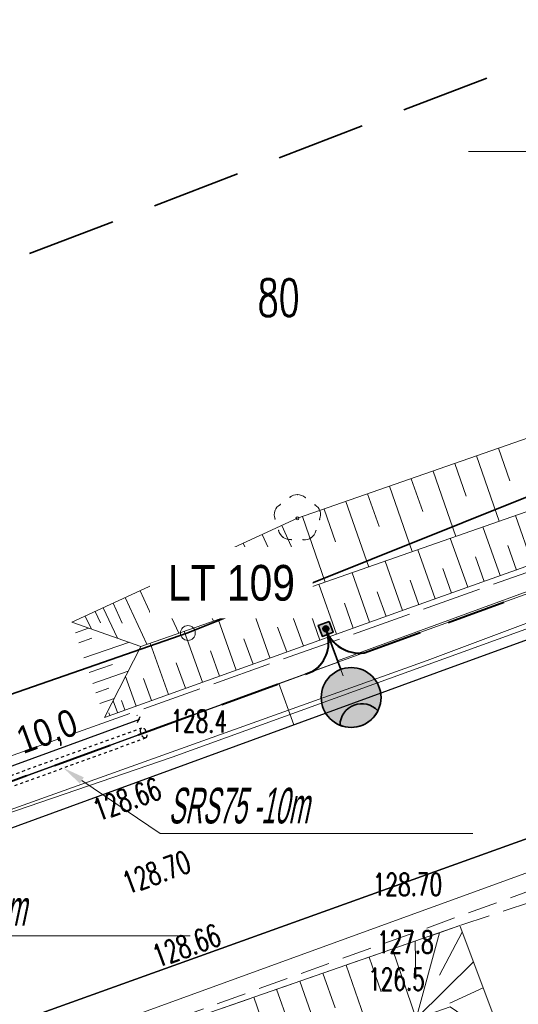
# Model space of a CAD drawing. Header units: metres. Extents: x 6496648 to 6497944, y 5962794 to 5963351.
# Tile 86 of 91: x 6497632 to 6497649, y 5963171 to 5963204. Entities that reach past the tile are written whole.
import ezdxf
from ezdxf import colors
from ezdxf.entities.mleader import LeaderData, LeaderLine
from ezdxf.math import Vec2, Vec3

# ---------------------------------------------------------------- set-up
doc = ezdxf.new("R2010")
doc.units = ezdxf.units.M
doc.header["$MEASUREMENT"] = 0
for name, pattern in [('DASHED', [19.05, 12.7, -6.35]), ('HIDDEN', [0.375, 0.25, -0.125]), ('L_0_04', [1.5, 1, -0.5]), ('mz2.0_0.5', [2.5, 2, -0.5])]:
    doc.linetypes.add(name, pattern=pattern)
doc.layers.get('0').update_dxf_attribs({"color": 8, "linetype": 'CONTINUOUS', "lineweight": 13})
doc.layers.get('DEFPOINTS').update_dxf_attribs({"linetype": 'CONTINUOUS', "lineweight": 0})
for name, color, linetype, lineweight in [('000_INNE__NIEZYDENTYFIKOWANE_', 8, 'CONTINUOUS', 13), ('211_NR_DZIAlKI', 7, 'CONTINUOUS', 25), ('217_GRANICA_KONTURU_KLASYFIKCYJNEGO', 8, 'CONTINUOUS', 13), ('218_GRANICA_UzYTKU', 8, 'CONTINUOUS', 13), ('219_LINIA_GRANICY', 3, 'CONTINUOUS', 35), ('CHODNIK__POWIERZCHNIA_', 8, 'L_0_04', 13), ('drzewo_lisciaste__punkt_', 8, 'CONTINUOUS', 13), ('E_proj_opisy_ośw.', 7, 'CONTINUOUS', 13), ('E_proj_osłona r.', 140, 'L_0_04', 30), ('E_proj_osłona r. opis_obw. 100', 166, 'CONTINUOUS', 9), ('E_proj_ośw_latarnia', 1, 'CONTINUOUS', 35), ('E_proj_ośw_linia_obw. 100', 1, 'L_0_04', 40), ('JEZDNIA__POWIERZCHNIA_', 8, 'CONTINUOUS', 25), ('KRAWezNIK__LINIA_', 8, 'CONTINUOUS', 25), ('PRZEWoD_ELEKTROENERGETYCZNY__LINIA_', 1, 'CONTINUOUS', 13), ('PRZEWoD_GAZOWY__LINIA_', 54, 'CONTINUOUS', 13), ('PRZEWoD_TELEKOMUNIKACYJNY__LINIA_', 30, 'CONTINUOUS', 13), ('przewód elektroenergetyczny (linia) - ob. projektowany', 1, 'mz2.0_0.5', 13), ('PUNKT_WYSOKOsCIOWY_NATURALNY_ATR2', 8, 'CONTINUOUS', 13), ('PUNKT_WYSOKOsCIOWY_SZTUCZNY_ATR2', 8, 'CONTINUOUS', 13), ('siatka', 8, 'CONTINUOUS', 13), ('SKARPA_NIEUMOCNIONA__POWIERZCHNIA_', 8, 'CONTINUOUS', 13), ('ZAKRES', 190, 'L_0_04', 35)]:
    doc.layers.add(name, color=color, linetype=linetype, lineweight=lineweight)
doc.layers.add('E_pomocnicza', color=3, linetype='CONTINUOUS', lineweight=13, plot=False)
doc.styles.add('Andy', font='arial.ttf', dxfattribs={"height": 2})
doc.styles.add('Annotative', font='simplex.shx')
doc.styles.add('Narrow', font='ARIALN.TTF', dxfattribs={"height": 2})
doc.styles.get("Standard").update_dxf_attribs({"font": 'simplex.shx'})
doc.dimstyles.new('wymiary', dxfattribs={"dimtxt": 0.65, "dimasz": 0.25, "dimexe": 0.25, "dimexo": 1, "dimgap": 0.1, "dimtad": 1, "dimzin": 1, "dimtxsty": 'Annotative', "dimblk": 'OBLIQUE', "dimcen": 0.0025, "dimdle": 0.05, "dimadec": 0, "dimazin": 0, "dimtfac": 1, "dimtmove": 0, "dimatfit": 3, "dimldrblk": 'NONE', "dimfxl": 1, "dimarcsym": 0})

# ---------------------------------------------------------------- blocks, each defined once
blk = doc.blocks.new('GRT')
at = {"color": 0, "linetype": 'Continuous', "lineweight": 18}
blk.add_circle((0, 0), 0.5, dxfattribs=at)
blk = doc.blocks.new('A$C5E955987')
at = {"layer": 'E_proj_ośw_latarnia'}
h = blk.add_hatch(color=7, dxfattribs=at)
h.dxf.hatch_style = 1
h.paths.add_polyline_path([(3.223, 1.824, 1), (3.408, 1.892, 1)], flags=0)
h.paths.add_polyline_path([(3.2, 1.606), (3.567, 1.742), (3.431, 2.111), (3.064, 1.976)])
h.paths.add_polyline_path([(3.223, 1.824, -1), (3.408, 1.892, -1)], flags=16)
h.paths.add_polyline_path([(0.071, 1.38, -0.683546), (0.557, 0.106, 0.679532), (1.952, 1.355, 0.687575)])
h = blk.add_hatch(color=7, dxfattribs=at)
h.dxf.hatch_style = 1
h.paths.add_polyline_path([(3.223, 1.824, 1), (3.408, 1.892, 1)])
blk.add_hatch(color=256, dxfattribs=at).paths.add_polyline_path([(0.071, 1.38, 0.389707), (0.557, 0.106), (0.557, 0.106, 0.683546)])
blk.add_lwpolyline([(3.567, 1.742), (3.2, 1.606), (3.064, 1.976), (3.431, 2.111)], close=True, dxfattribs=at)
at = {"layer": 'E_proj_ośw_latarnia', "flags": 128}
blk.add_lwpolyline([(3.132, 1.791), (1.952, 1.355)], dxfattribs=at)
at = {"layer": 'E_proj_ośw_latarnia'}
blk.add_lwpolyline([(0.071, 1.38, 0.389707), (0.557, 0.106), (0.557, 0.106, 0.683546)], format="xyb", close=True, dxfattribs=at)
for centre, radius in [((1.007, 1.007), 1.007), ((3.315, 1.858), 0.0984)]:
    blk.add_circle(centre, radius, dxfattribs=at)
blk = doc.blocks.new('_Oblique')
at = {"color": 0, "linetype": 'ByBlock', "lineweight": -2}
blk.add_line((-0.5, -0.5), (0.5, 0.5), dxfattribs=at)
blk = doc.blocks.new('*D25')
at = {"layer": 'DEFPOINTS', "color": 0}
for p in [(9.637, 2.725), (9.791, 1.957), (0, 0)]:
    blk.add_point(p, dxfattribs=at)
at = {"layer": 'E_pomocnicza', "color": 0, "lineweight": -2}
for p, q in [((-0.203, 0.758), (9.686, 2.735)), ((9.595, 2.938), (9.588, 2.97)), ((-0.196, 0.981), (-0.202, 1.013))]:
    blk.add_line(p, q, dxfattribs=at)
at = {"layer": 'E_pomocnicza', "color": 0, "lineweight": -2, "xscale": 0.25, "yscale": 0.25, "zscale": 0.25}
for p, rotation in [((9.637, 2.725), 11.303973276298), ((-0.153, 0.768), 191.303973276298)]:
    blk.add_blockref('_Oblique', p, dxfattribs=dict(at, rotation=rotation))
at = {"layer": 'E_pomocnicza', "color": 0, "linetype": 'Continuous', "lineweight": 0, "insert": (4.546, 2.729), "char_height": 2, "attachment_point": 5, "rotation": 11.304, "style": 'Narrow'}
blk.add_mtext('{\\H0.75x;10,0}', dxfattribs=at)
blk = doc.blocks.new('_None')
blk = doc.blocks.new('*U22')
at = {"linetype": 'HIDDEN', "ltscale": 0.2}
for p, q in [((-0.059, 0.294), (9.732, 2.251)), ((0.059, -0.294), (9.849, 1.663))]:
    blk.add_line(p, q, dxfattribs=at)
at = {"linetype": 'DASHED', "ltscale": 0.02}
for centre in [(9.791, 1.957), (0, 0)]:
    blk.add_ellipse(centre, major_axis=(0.059, -0.294), ratio=0.5, dxfattribs=at)
at = {"layer": 'E_pomocnicza', "color": 4, "lineweight": 0}
dim = blk.add_aligned_dim(p1=(0, 0), p2=(9.791, 1.957), distance=0.783, text='{\\H0.75x;<>}', dimstyle='wymiary', override={"dimtxt": 1.3, "dimtad": 2, "dimdec": 1, "dimlfac": 1, "dimrnd": 0, "dimtxsty": 'Narrow'}, dxfattribs=at)
dim.commit()
dim.dimension.update_dxf_attribs({"geometry": '*D25', "text_midpoint": (4.546, 2.729)})

msp = doc.modelspace()

# ---------------------------------------------------------------- linework, layer by layer
at = {"layer": '000_INNE__NIEZYDENTYFIKOWANE_', "flags": 128}
for points in [[(6497648.51, 5963190.01), (6497648.89, 5963188.91)], [(6497647.77, 5963189.75), (6497648.54, 5963187.55)], [(6497647.04, 5963189.5), (6497647.42, 5963188.39)], [(6497646.31, 5963189.24), (6497647.07, 5963187.04)], [(6497644.84, 5963188.73), (6497645.6, 5963186.53)], [(6497645.57, 5963188.98), (6497645.96, 5963187.88)], [(6497644.1, 5963188.47), (6497644.49, 5963187.37)], [(6497643.37, 5963188.22), (6497644.14, 5963186.01)], [(6497641.91, 5963187.71), (6497642.67, 5963185.5)], [(6497642.64, 5963187.96), (6497643.02, 5963186.86)], [(6497649.66, 5963186.11), (6497649.08, 5963187.74)], [(6497641.21, 5963187.41), (6497641.69, 5963186.37)], [(6497648.57, 5963185.72), (6497647.99, 5963187.36)], [(6497640.55, 5963187.1), (6497641.48, 5963185.09)], [(6497639.91, 5963186.81), (6497640.36, 5963185.83)], [(6497647.48, 5963185.33), (6497646.89, 5963186.98)], [(6497649.12, 5963185.91), (6497648.83, 5963186.73)], [(6497639.28, 5963186.52), (6497640.15, 5963184.62)], [(6497646.38, 5963184.94), (6497645.79, 5963186.59)], [(6497638.68, 5963186.24), (6497639.1, 5963185.32)], [(6497645.28, 5963184.55), (6497644.69, 5963186.21)], [(6497648.03, 5963185.52), (6497647.74, 5963186.35)], [(6497637.52, 5963185.71), (6497637.92, 5963184.85)], [(6497638.09, 5963185.97), (6497638.91, 5963184.19)], [(6497644.17, 5963184.15), (6497643.58, 5963185.82)], [(6497646.93, 5963185.13), (6497646.64, 5963185.96)], [(6497636.97, 5963185.45), (6497637.74, 5963183.78)], [(6497643.06, 5963183.75), (6497642.46, 5963185.43)], [(6497645.83, 5963184.74), (6497645.54, 5963185.57)], [(6497636.44, 5963185.21), (6497636.81, 5963184.4)], [(6497641.94, 5963183.35), (6497641.33, 5963185.04)], [(6497644.73, 5963184.35), (6497644.43, 5963185.18)], [(6497635.53, 5963184.79), (6497635.84, 5963184.12)], [(6497635.94, 5963184.98), (6497636.67, 5963183.41)], [(6497643.62, 5963183.95), (6497643.32, 5963184.79)], [(6497634.93, 5963184.51), (6497635.11, 5963184.13)], [(6497635.2, 5963184.64), (6497635.68, 5963183.62)], [(6497640.81, 5963182.95), (6497640.21, 5963184.64)], [(6497642.5, 5963183.55), (6497642.2, 5963184.39)], [(6497634.59, 5963184.36), (6497634.8, 5963183.92)], [(6497639.68, 5963182.54), (6497639.07, 5963184.25)], [(6497634.26, 5963183.8), (6497634.7, 5963183.95)], [(6497638.54, 5963182.13), (6497637.93, 5963183.85)], [(6497641.38, 5963183.15), (6497641.07, 5963183.99)], [(6497634.38, 5963183.46), (6497634.82, 5963183.61)], [(6497634.55, 5963182.95), (6497636.08, 5963183.48)], [(6497637.4, 5963181.72), (6497636.78, 5963183.45)], [(6497640.25, 5963182.74), (6497639.94, 5963183.59)], [(6497639.11, 5963182.34), (6497638.81, 5963183.19)], [(6497634.72, 5963182.46), (6497635.51, 5963182.73)], [(6497637.97, 5963181.93), (6497637.66, 5963182.79)], [(6497634.85, 5963182.09), (6497636.04, 5963182.5)], [(6497636.31, 5963181.33), (6497635.95, 5963182.33)], [(6497636.82, 5963181.52), (6497636.56, 5963182.26)], [(6497634.95, 5963181.78), (6497635.39, 5963181.93)], [(6497635.08, 5963181.42), (6497635.57, 5963181.59)], [(6497635.68, 5963181.11), (6497635.53, 5963181.51)], [(6497635.93, 5963181.2), (6497635.82, 5963181.52)], [(6497635.42, 5963181.01), (6497635.39, 5963181.1)], [(6497646.52, 5963173.7), (6497645.74, 5963170.81)], [(6497647.29, 5963173.72), (6497646.52, 5963172.27)], [(6497644.94, 5963173.15), (6497645.74, 5963170.81)], [(6497645.71, 5963173.42), (6497645.73, 5963172.12)], [(6497644.16, 5963172.88), (6497644.56, 5963171.71)], [(6497643.38, 5963172.61), (6497644.19, 5963170.27)], [(6497647.67, 5963172.72), (6497645.74, 5963170.81)], [(6497642.6, 5963172.34), (6497643.01, 5963171.17)], [(6497641.04, 5963171.8), (6497641.45, 5963170.63)], [(6497641.82, 5963172.07), (6497642.64, 5963169.73)], [(6497648, 5963171.84), (6497646.87, 5963171.33)], [(6497640.27, 5963171.53), (6497641.08, 5963169.19)]]:
    msp.add_lwpolyline(points, dxfattribs=at)
at = {"layer": '217_GRANICA_KONTURU_KLASYFIKCYJNEGO', "flags": 128}
for points in [[(6497638.05, 5963183.79), (6497681.25, 5963201.1)], [(6497620.34, 5963177.65), (6497638.05, 5963183.79)]]:
    msp.add_lwpolyline(points, dxfattribs=at)
at = {"layer": '218_GRANICA_UzYTKU', "flags": 128}
for points in [[(6497638.05, 5963183.79), (6497681.25, 5963201.1)], [(6497620.34, 5963177.65), (6497638.05, 5963183.79)]]:
    msp.add_lwpolyline(points, dxfattribs=at)
at = {"layer": '219_LINIA_GRANICY', "flags": 128}
for points in [[(6497681.25, 5963201.1), (6497638.05, 5963183.79)], [(6497638.05, 5963183.79), (6497620.34, 5963177.65)]]:
    msp.add_lwpolyline(points, dxfattribs=at)
at = {"layer": 'CHODNIK__POWIERZCHNIA_', "flags": 128}
for points in [[(6497659.73, 5963178.79), (6497626.22, 5963166.67), (6497599.54, 5963157.17), (6497532.19, 5963132.88), (6497471.58, 5963110.99), (6497416.25, 5963090.68)], [(6497616.88, 5963165.17), (6497649.51, 5963176.88)], [(6497649.62, 5963174.74), (6497647.21, 5963173.94)], [(6497647.21, 5963173.94), (6497625.04, 5963166.23)]]:
    msp.add_lwpolyline(points, dxfattribs=at)
at = {"layer": 'DEFPOINTS', "linetype": 'Continuous'}
for points in [[(6497690.58, 5963198.6), (6497690.058, 5963200.006), (6497665.494, 5963190.895), (6497665.978, 5963189.568), (6497665.494, 5963190.895), (6497641.117, 5963182.085), (6497641.621, 5963180.703), (6497641.116, 5963182.085), (6497616.64, 5963173.176), (6497617.153, 5963171.772), (6497616.64, 5963173.176), (6497583.323, 5963160.879), (6497583.832, 5963159.468), (6497583.321, 5963160.878), (6497570.03, 5963155.953), (6497570.571, 5963154.554), (6497570.03, 5963155.953), (6497566.135, 5963154.547)], [(6497690.058, 5963200.006), (6497643.092, 5963182.855), (6497643.278, 5963182.346)], [(6497643.11, 5963182.806), (6497596.147, 5963165.645), (6497596.241, 5963165.389), (6497596.147, 5963165.645), (6497549.184, 5963148.484), (6497549.082, 5963148.773), (6497549.158, 5963148.559), (6497502.108, 5963131.637), (6497502.226, 5963131.325), (6497502.108, 5963131.637), (6497455.059, 5963114.716), (6497455.213, 5963114.328), (6497455.059, 5963114.716), (6497408.055, 5963097.666), (6497408.251, 5963097.232), (6497408.055, 5963097.666), (6497361.052, 5963080.616), (6497361.06, 5963080.618), (6497361.058, 5963080.618), (6497313.974, 5963063.795), (6497313.777, 5963064.34), (6497313.974, 5963063.795), (6497264.99, 5963053.548)]]:
    msp.add_lwpolyline(points, dxfattribs=at)
at = {"layer": 'drzewo_lisciaste__punkt_'}
msp.add_circle((6497641.74, 5963187.65), 0.05, dxfattribs=at)
for centre, radius, start, end in [((6497641.738, 5963188.053), 0.397, 47.8943, 129.8439), ((6497641.329, 5963187.777), 0.369, 116.667, 203.946), ((6497642.147, 5963187.778), 0.373, 334.4519, 61.0292), ((6497641.5, 5963187.34), 0.408, 194.428, 274.5121), ((6497641.979, 5963187.312), 0.386, 263.4004, 347.8124)]:
    msp.add_arc(centre, radius, start, end, dxfattribs=at)
for p in [(6497641.49, 5963188.36), (6497641.75, 5963188.45), (6497642.01, 5963188.35), (6497641.16, 5963188.12), (6497642.33, 5963188.11), (6497640.98, 5963187.9), (6497642.5, 5963187.89), (6497640.99, 5963187.63), (6497642.49, 5963187.61), (6497641.11, 5963187.24), (6497642.36, 5963187.23), (6497641.26, 5963187.01), (6497641.53, 5963186.93), (6497641.93, 5963186.93), (6497642.2, 5963187)]:
    msp.add_point(p, dxfattribs=at)
at = {"layer": 'JEZDNIA__POWIERZCHNIA_', "flags": 128}
for points in [[(6497562, 5963151.52), (6497567.42, 5963153.38), (6497581.38, 5963158.58), (6497590.74, 5963161.97), (6497605.1, 5963167.37), (6497630.7, 5963176.72), (6497646.44, 5963182.46), (6497661.98, 5963188.11), (6497680.74, 5963194.95), (6497690.58, 5963198.6), (6497697.66, 5963203.01), (6497702.62, 5963206.69), (6497709.79, 5963213.73), (6497710.93, 5963214.73), (6497717.24, 5963222.65), (6497724.65, 5963232.21), (6497729.29, 5963238.13)], [(6497713.37, 5963183.88), (6497710.98, 5963187.54), (6497708.06, 5963190.08), (6497703.12, 5963191.88), (6497696.43, 5963192.38), (6497692.41, 5963191.88), (6497687.47, 5963190.64), (6497659.18, 5963180.3), (6497649.51, 5963176.88), (6497616.88, 5963165.17), (6497598.76, 5963158.58), (6497531.74, 5963134.36)]]:
    msp.add_lwpolyline(points, dxfattribs=at)
at = {"layer": 'KRAWezNIK__LINIA_', "flags": 128}
msp.add_lwpolyline([(6497531.74, 5963134.36), (6497568.46, 5963147.58), (6497598.76, 5963158.58), (6497616.88, 5963165.17), (6497649.51, 5963176.88), (6497659.18, 5963180.3), (6497687.47, 5963190.64), (6497692.41, 5963191.88), (6497696.43, 5963192.38)], dxfattribs=at)
at = {"layer": 'PRZEWoD_ELEKTROENERGETYCZNY__LINIA_', "flags": 128}
msp.add_lwpolyline([(6497740, 5963252.63), (6497723.78, 5963232.67), (6497713.96, 5963220.58), (6497705.61, 5963210.38), (6497695.65, 5963201.82), (6497672.47, 5963192.74), (6497646.11, 5963182.86), (6497631.91, 5963177.78), (6497615.17, 5963172.16), (6497591.26, 5963163.45), (6497567.54, 5963154.8), (6497546.81, 5963147.29)], dxfattribs=at)
at = {"layer": 'PRZEWoD_GAZOWY__LINIA_', "flags": 128}
msp.add_lwpolyline([(6497740, 5963252.11), (6497736.38, 5963247.54), (6497725.21, 5963233.92), (6497722.22, 5963230.35), (6497706.15, 5963210.52), (6497695.66, 5963201.61), (6497674.15, 5963193.24), (6497661.44, 5963188.26), (6497637.52, 5963179.61), (6497614.54, 5963171.74), (6497590.95, 5963163.12), (6497552.77, 5963149.34), (6497515.87, 5963135.93), (6497478.52, 5963122.49), (6497467.27, 5963118.39)], dxfattribs=at)
at = {"layer": 'PRZEWoD_TELEKOMUNIKACYJNY__LINIA_', "flags": 128}
msp.add_lwpolyline([(6497617.21, 5963164), (6497675.16, 5963185.05)], dxfattribs=at)
at = {"layer": 'siatka', "flags": 128}
msp.add_lwpolyline([(6497647.5, 5963200), (6497652.5, 5963200)], dxfattribs=at)
at = {"layer": 'SKARPA_NIEUMOCNIONA__POWIERZCHNIA_', "flags": 128}
for points in [[(6497636.47, 5963183.34), (6497634.14, 5963184.15), (6497641.74, 5963187.65), (6497652.54, 5963191.41), (6497665.47, 5963196.44), (6497673.7, 5963199.39), (6497683.5, 5963202.54), (6497685.69, 5963203.52), (6497692.7, 5963207.46), (6497699.3, 5963211.79), (6497710.45, 5963225.55), (6497719.37, 5963236.35), (6497727.2, 5963246.17), (6497729.55, 5963249.22), (6497738.79, 5963259.19), (6497740, 5963260.6)], [(6497636.47, 5963183.34), (6497651.98, 5963188.75), (6497670.53, 5963195.19), (6497684.18, 5963199.75), (6497692.69, 5963204.05), (6497700.27, 5963210.07), (6497705.16, 5963215.92), (6497715.09, 5963227.95), (6497726.23, 5963241.46), (6497727.08, 5963240.59), (6497719.95, 5963232.01), (6497711.65, 5963221.64), (6497705.59, 5963214.05), (6497701.21, 5963208.72), (6497693.84, 5963203.04), (6497684.62, 5963198.5), (6497670.2, 5963193.45), (6497656.18, 5963188.43), (6497645.49, 5963184.62), (6497635.24, 5963180.95)], [(6497634.14, 5963184.15), (6497636.47, 5963183.34), (6497635.24, 5963180.95)], [(6497625.04, 5963166.23), (6497647.21, 5963173.94), (6497648.7, 5963169.96), (6497646.88, 5963171.21), (6497630.6, 5963165.54), (6497627.63, 5963166.09), (6497625.5, 5963165.28)]]:
    msp.add_lwpolyline(points, dxfattribs=at)
at = {"layer": 'ZAKRES', "ltscale": 3, "flags": 128}
msp.add_lwpolyline([(6497692.5, 5963219.5), (6497716, 5963186.5), (6497672.2, 5963172.1), (6497502, 5963111.8), (6497349, 5963052), (6497312.6, 5963038.4), (6497228.6, 5963030.4), (6497133.5, 5963045.2), (6496948.4, 5963119.5), (6496936.6, 5963083.2), (6496927.9, 5963075.7), (6496873, 5963095.9), (6496849.7, 5963104.2), (6496824.8, 5963105.1), (6496784.8, 5963107.4), (6496786.6, 5963174.3), (6496788.5, 5963184), (6496695.2, 5963217.9), (6496711.8, 5963253.1), (6496961, 5963151.5), (6497143.1, 5963082.8), (6497228.1, 5963066.8), (6497302.3, 5963072), (6497492.1, 5963142.6)], close=True, dxfattribs=at)

# ---------------------------------------------------------------- block references
at = {"xscale": 0.5, "yscale": 0.5, "zscale": 0.5}
msp.add_blockref('GRT', (6497638.05, 5963183.79), dxfattribs=at)
at = {"layer": 'E_proj_osłona r.', "xscale": 0.6096, "yscale": 0.6096, "zscale": 0.6096, "rotation": 8.698023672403}
msp.add_blockref('*U22', (6497630.842, 5963178.345), dxfattribs=at)
at = {"layer": 'E_proj_ośw_latarnia', "rotation": 90}
msp.add_blockref('A$C5E955987', (6497644.555, 5963180.612), dxfattribs=at)

# ---------------------------------------------------------------- texts
at = {"layer": '211_NR_DZIAlKI', "width": 0.66}
msp.add_text('80', height=1.25, dxfattribs=at).set_placement((6497640.4, 5963194.45))
at = {"layer": 'PUNKT_WYSOKOsCIOWY_NATURALNY_ATR2', "width": 0.66}
msp.add_text('128.4', height=0.75, rotation=359.2, dxfattribs=at).set_placement((6497637.46, 5963180.46))
for s, p in [('127.8', (6497644.42, 5963173.01)), ('126.5', (6497644.12, 5963171.76))]:
    msp.add_text(s, height=0.75, dxfattribs=at).set_placement(p)
at = {"layer": 'PUNKT_WYSOKOsCIOWY_SZTUCZNY_ATR2', "width": 0.66}
for s, rotation, p in [('128.66', 20, (6497635.03, 5963177.44)), ('128.70', 20, (6497636.02, 5963174.98)), ('128.66', 19.7, (6497637.03, 5963172.52))]:
    msp.add_text(s, height=0.75, rotation=rotation, dxfattribs=at).set_placement(p)
msp.add_text('128.70', height=0.75, dxfattribs=at).set_placement((6497644.28, 5963174.95))

# ---------------------------------------------------------------- next in the draw order: leaders
at = {"layer": 'E_proj_opisy_ośw.', "color": 10}
ml = msp.add_multileader_mtext('Standard', dxfattribs=at)
ml.set_content('\\A1;LT 109', color=10, style='Narrow')
ml.set_leader_properties(color=256)
ml.set_arrow_properties(name='NONE')
ml.build(insert=Vec2(0, 0))
ml.multileader.update_dxf_attribs({"leader_type": 0, "has_dogleg": 0, "has_text_frame": 1, "text_left_attachment_type": 3, "dogleg_length": 0.36, "arrow_head_size": 0, "scale": 0.7})
ctx = ml.context
ctx.base_point, ctx.scale, ctx.char_height, ctx.arrow_head_size, ctx.landing_gap_size, ctx.plane_origin = Vec3(6497636.957, 5963185.464), 0.7, 1.2, 0, 0.42, Vec3(6498487.931, 5963080.837)
ctx.left_attachment = 3
ctx.mtext.insert, ctx.mtext.line_spacing_factor, ctx.mtext.flow_direction = Vec3(6497637.377, 5963186.079), 0.266667, 5
ctx.mtext.has_bg_fill, ctx.mtext.bg_color, ctx.mtext.bg_scale_factor, ctx.mtext.bg_transparency, ctx.mtext.use_window_bg_color = 1, -1073741824, 1.5, 0, 1
at = {"layer": 'E_proj_osłona r. opis_obw. 100', "linetype": 'Continuous', "lineweight": 13}
ml = msp.add_multileader_mtext('Standard', dxfattribs=at)
ml.set_content('{\\fArial Narrow|b0|i0|c238|p34;\\H0.92308x;\\Q12;\\W0.6;SRS75 -10m\\fArial|b0|i0|c238|p34;\\H1.0833x; }', color=256, style='Andy')
ml.set_leader_properties(color=256, linetype='CONTINUOUS', lineweight=-1)
ml.build(insert=Vec2(0, 0))
ml.multileader.update_dxf_attribs({"has_dogleg": 0, "text_left_attachment_type": 6, "text_right_attachment_type": 6, "dogleg_length": 0.36, "arrow_head_size": 0.75})
ctx = ml.context
ctx.base_point, ctx.char_height, ctx.arrow_head_size, ctx.landing_gap_size, ctx.plane_origin = Vec3(6497627.59, 5963173.596), 1.3, 0.75, 0.2, Vec3(6497649.406, 5963162.71)
ctx.left_attachment, ctx.right_attachment, ctx.text_align_type = 6, 6, 1
notes = []
notes.append((ctx, [(0, (1, 1, 0), (6497627.23, 5963173.596), (1, 0), 0.36, [(0, [(6497624.336, 5963175.805)], 0, [])])]))
ctx.mtext.insert, ctx.mtext.alignment, ctx.mtext.line_spacing_factor, ctx.mtext.line_spacing_style = Vec3(6497630.238, 5963175.136), 2, 0.9, 2
ctx.mtext.has_bg_fill, ctx.mtext.bg_color, ctx.mtext.bg_scale_factor, ctx.mtext.bg_transparency, ctx.mtext.use_window_bg_color = 1, -1073741824, 1, 0, 1
for ctx, leaders in notes:
    for number, flags, end, landing, length, lines in leaders:
        leader = LeaderData()
        leader.index, (leader.has_last_leader_line, leader.has_dogleg_vector, leader.attachment_direction) = number, flags
        leader.last_leader_point, leader.dogleg_vector, leader.dogleg_length = Vec3(end), Vec3(landing), length
        for number, points, colour, breaks in lines:
            line = LeaderLine()
            line.index, line.vertices, line.color, line.breaks = number, Vec3.list(points), colors.encode_raw_color(colour), breaks
            leader.lines.append(line)
        ctx.leaders.append(leader)

# ---------------------------------------------------------------- next in the draw order: leaders
ml = msp.add_multileader_mtext('Standard', dxfattribs=at)
ml.set_content('{\\fArial Narrow|b0|i0|c238|p34;\\H0.92308x;\\Q12;\\W0.6;SRS75 -10m\\fArial|b0|i0|c238|p34;\\H1.0833x; }', color=256, style='Andy')
ml.set_leader_properties(color=256, linetype='CONTINUOUS', lineweight=-1)
ml.build(insert=Vec2(0, 0))
ml.multileader.update_dxf_attribs({"has_dogleg": 0, "text_left_attachment_type": 6, "text_right_attachment_type": 6, "dogleg_length": 0.36, "arrow_head_size": 0.75})
ctx = ml.context
ctx.base_point, ctx.char_height, ctx.arrow_head_size, ctx.landing_gap_size, ctx.plane_origin = Vec3(6497637.112, 5963177.039), 1.3, 0.75, 0.2, Vec3(6497658.928, 5963166.153)
ctx.left_attachment, ctx.right_attachment, ctx.text_align_type = 6, 6, 1
notes = []
notes.append((ctx, [(0, (1, 1, 0), (6497636.752, 5963177.039), (1, 0), 0.36, [(0, [(6497633.857, 5963179.248)], 0, [])])]))
ctx.mtext.insert, ctx.mtext.alignment, ctx.mtext.line_spacing_factor, ctx.mtext.line_spacing_style = Vec3(6497639.759, 5963178.579), 2, 0.9, 2
ctx.mtext.has_bg_fill, ctx.mtext.bg_color, ctx.mtext.bg_scale_factor, ctx.mtext.bg_transparency, ctx.mtext.use_window_bg_color = 1, -1073741824, 1, 0, 1
for ctx, leaders in notes:
    for number, flags, end, landing, length, lines in leaders:
        leader = LeaderData()
        leader.index, (leader.has_last_leader_line, leader.has_dogleg_vector, leader.attachment_direction) = number, flags
        leader.last_leader_point, leader.dogleg_vector, leader.dogleg_length = Vec3(end), Vec3(landing), length
        for number, points, colour, breaks in lines:
            line = LeaderLine()
            line.index, line.vertices, line.color, line.breaks = number, Vec3.list(points), colors.encode_raw_color(colour), breaks
            leader.lines.append(line)
        ctx.leaders.append(leader)

# ---------------------------------------------------------------- next in the draw order: linework, layer by layer
at = {"layer": 'E_proj_ośw_linia_obw. 100', "ltscale": 2}
msp.add_lwpolyline([(6497553.426, 5963150.07), (6497569.98, 5963156.083), (6497583.282, 5963160.944), (6497595.501, 5963165.375, 0.261014), (6497595.744, 5963166.737, 0.328874), (6497596.93, 5963165.901), (6497616.64, 5963173.176), (6497642.264, 5963182.5, 0.365094), (6497642.696, 5963183.927, 0.360274), (6497643.991, 5963183.124), (6497665.494, 5963190.895), (6497678.525, 5963195.536, 0.345765), (6497678.77, 5963195.925, -0.306042), (6497678.949, 5963196.259), (6497689.203, 5963199.909, 0.466826), (6497689.646, 5963201.128)], format="xyb", dxfattribs=at)
at = {"layer": 'przewód elektroenergetyczny (linia) - ob. projektowany', "color": 1, "linetype": 'mz2.0_0.5', "lineweight": 18, "flags": 128}
msp.add_lwpolyline([(6497733.2, 5963122.65), (6497728.01, 5963129.49), (6497687.99, 5963200.54), (6497687.34, 5963201.06), (6497680.22, 5963200.15), (6497669.41, 5963195.83), (6497668.41, 5963192.56), (6497610.59, 5963172.01), (6497610.11, 5963171.77)], dxfattribs=at)

doc.saveas('drawing.dxf')
